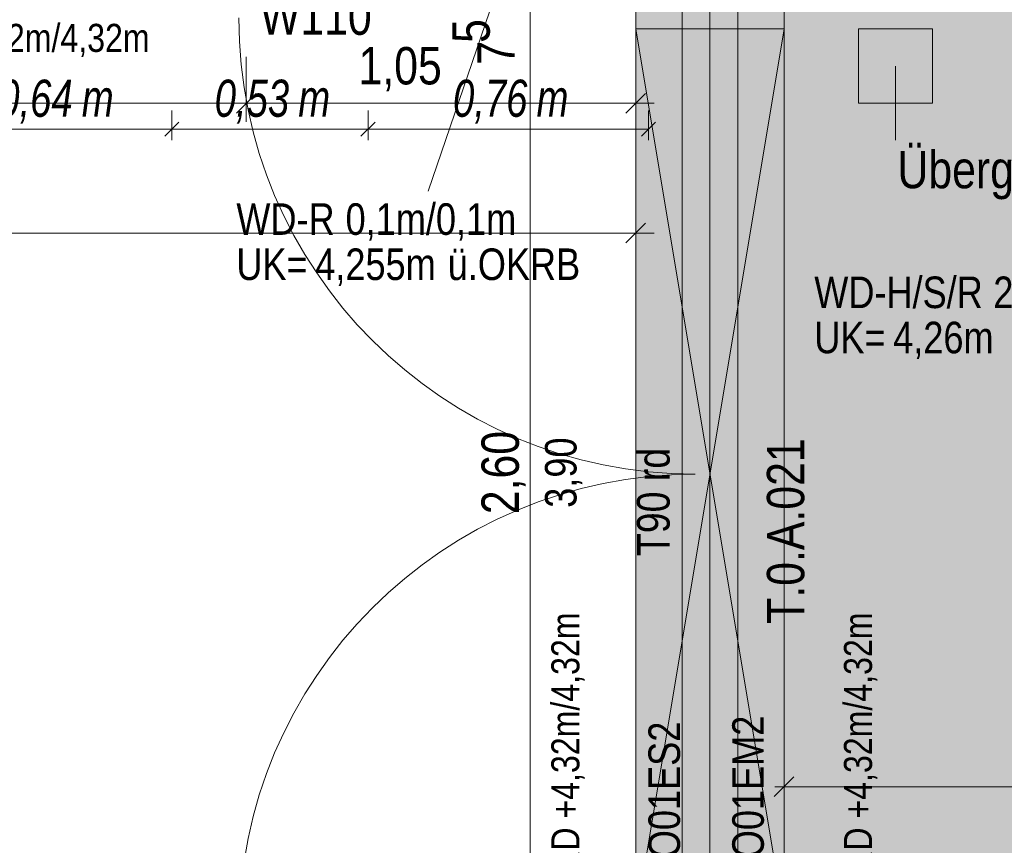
# Model space of a CAD drawing. Extents: x -620 to 300, y 62 to 1162.
# Tile 153 of 256: x 2 to 55, y 784 to 829. Entities that reach past the tile are written whole.
import ezdxf
from ezdxf.lldxf.tags import DXFTag

# ---------------------------------------------------------------- set-up
doc = ezdxf.new("R2010")
doc.units = 0
doc.layers.get('0').update_dxf_attribs({"lineweight": 13})
for name, color, linetype, lineweight, true_color in [('--Bem innen', 9, 'Continuous', 13, 0x808080), ('00_Beschriftung UZ', 3, 'Continuous', 35, 0x00ff00), ('30 -34 Innenwände- 11 Durchbruch', 4, 'Continuous', 9, 0x00ffff), ('30 -34 Innenwände- 4 Türen_Fenster', 7, 'Continuous', 15, 0x9955ff), ('30 -35 Decken- 1 Konstruktion-Träger- Stahlbeton', 7, 'Continuous', 13, 0x33aa00), ('70 -72 Beschriftung- 1 Beschriftung allgemein', 7, 'Continuous', 9, 0xff6633), ('70 -76 Bemaßung- 2 Allgemein', 9, 'Continuous', 5, 0x808080), ('E_Aussparung Bemaßung', 5, 'Continuous', 9, 0x0000ff), ('iwb_Layout BA_Markierung', 7, 'Continuous', 9, 0xbadcdc), ('iwb_Schraffur_Unterzug', 7, 'Continuous', 5, 0xffffcc)]:
    doc.layers.add(name, color=color, linetype=linetype, lineweight=lineweight, true_color=true_color)
for name, color, linetype, lineweight in [('70 -71 Achsen- 1 Gebäudeachsen', 7, 'STRICHPUNKT2-A06G94XR8I', 18), ('70 -73 Bauteildarst.- 2 verdeckt 0.15', 7, 'fein_strichliert-A06G94XS8I', 15), ('70 -75 Raumstempel- 3 Wandstempel', 7, 'Continuous', 50), ('Keine', 7, 'Continuous', 9)]:
    doc.layers.add(name, color=color, linetype=linetype, lineweight=lineweight)
doc.styles.get("Standard").update_dxf_attribs({"font": 'ARIALN.TTF'})
tags = doc.linetypes.add('fein_strichliert-A06G94XS8I', pattern=[4, 1, -2, 1]).pattern_tags.tags
tags[8:9] = [DXFTag(74, 4), DXFTag(75, 0), DXFTag(340, '0'), DXFTag(46, 0.0), DXFTag(50, 0.0), DXFTag(44, 0.0), DXFTag(45, 0.0)]
tags[6:7] = [DXFTag(74, 4), DXFTag(75, 0), DXFTag(340, '0'), DXFTag(46, 0.0), DXFTag(50, 0.0), DXFTag(44, 0.0), DXFTag(45, 0.0)]
tags[4:5] = [DXFTag(74, 4), DXFTag(75, 0), DXFTag(340, '0'), DXFTag(46, 0.0), DXFTag(50, 0.0), DXFTag(44, 0.0), DXFTag(45, 0.0)]
tags = doc.linetypes.add('STRICHPUNKT2-A06G94XR8I', pattern=[12.7, 6.35, -3.175, 0, -3.175]).pattern_tags.tags
tags[10:11] = [DXFTag(74, 4), DXFTag(75, 0), DXFTag(340, '0'), DXFTag(46, 0.0), DXFTag(50, 0.0), DXFTag(44, 0.0), DXFTag(45, 0.0)]
tags[8:9] = [DXFTag(74, 4), DXFTag(75, 0), DXFTag(340, '0'), DXFTag(46, 0.0), DXFTag(50, 0.0), DXFTag(44, 0.0), DXFTag(45, 0.0)]
tags[6:7] = [DXFTag(74, 4), DXFTag(75, 0), DXFTag(340, '0'), DXFTag(46, 0.0), DXFTag(50, 0.0), DXFTag(44, 0.0), DXFTag(45, 0.0)]
tags[4:5] = [DXFTag(74, 4), DXFTag(75, 0), DXFTag(340, '0'), DXFTag(46, 0.0), DXFTag(50, 0.0), DXFTag(44, 0.0), DXFTag(45, 0.0)]

# ---------------------------------------------------------------- blocks, each defined once
blk = doc.blocks.new('Polygon-A06G94XL8I')
at = {"color": 0, "linetype": 'ByBlock', "lineweight": -2, "ltscale": 0.13}
blk.add_solid([(41.831, 86.61), (41.664, 1083.814), (76.501, 86.518), (76.501, 1083.814)], dxfattribs=at)
blk = doc.blocks.new('Referenz-A06G94XT8I')
at = {"layer": '30 -34 Innenwände- 11 Durchbruch', "color": 0, "linetype": 'Continuous', "lineweight": -2, "ltscale": 0.13}
for p, q in [((28.42, 831.953), (24.225, 819.709)), ((35.422, 828.453), (43.422, 828.453)), ((43.422, 828.453), (35.422, 780.453)), ((43.422, 780.453), (35.422, 828.453)), ((35.422, 780.453), (35.422, 828.453)), ((35.422, 828.453), (43.422, 780.453)), ((43.422, 828.453), (35.422, 780.453)), ((43.422, 780.453), (43.422, 828.453))]:
    blk.add_line(p, q, dxfattribs=at)
at = {"layer": '30 -34 Innenwände- 11 Durchbruch', "color": 0, "lineweight": -2}
for points in [[(39.422, 804.453), (35.422, 828.453), (39.422, 828.453)], [(39.422, 804.453), (39.422, 828.453), (43.422, 828.453)], [(39.422, 780.453), (35.422, 780.453), (39.422, 804.453)], [(39.422, 780.453), (39.422, 804.453), (43.422, 780.453)]]:
    blk.add_solid(points, dxfattribs=at)
at = {"layer": '30 -34 Innenwände- 4 Türen_Fenster', "color": 0, "linetype": 'fein_strichliert-A06G94XS8I', "lineweight": -2, "ltscale": 0.13}
for p, q in [((37.92, 778.453), (37.92, 830.453)), ((40.92, 778.453), (40.92, 830.453))]:
    blk.add_line(p, q, dxfattribs=at)
for centre, major_axis in [((38.62, 829.053), (-24.6, 0)), ((38.62, 779.853), (0, 24.6))]:
    blk.add_ellipse(centre, major_axis=major_axis, ratio=1, start_param=0, end_param=1.570796, dxfattribs=at)
at = {"layer": '30 -35 Decken- 1 Konstruktion-Träger- Stahlbeton', "color": 0, "linetype": 'fein_strichliert-A06G94XS8I', "lineweight": -2, "ltscale": 0.13}
for p, q in [((35.42, 830.453), (35.42, 729.153)), ((43.42, 830.453), (43.42, 729.153))]:
    blk.add_line(p, q, dxfattribs=at)
at = {"layer": '70 -71 Achsen- 1 Gebäudeachsen', "color": 0, "linetype": 'STRICHPUNKT2-A06G94XR8I', "lineweight": -2, "ltscale": 0.13}
blk.add_line((39.42, 1084.393), (39.42, 84.953), dxfattribs=at)
at = {"layer": '70 -72 Beschriftung- 1 Beschriftung allgemein', "color": 0, "linetype": 'fein_strichliert-A06G94XS8I', "lineweight": -2, "ltscale": 0.13}
for p, q in [((47.42, 828.453), (51.42, 828.453)), ((47.42, 824.453), (47.42, 828.453)), ((51.42, 828.453), (51.42, 824.453)), ((51.42, 824.453), (47.42, 824.453))]:
    blk.add_line(p, q, dxfattribs=at)
at = {"layer": '70 -72 Beschriftung- 1 Beschriftung allgemein', "color": 0, "linetype": 'Continuous', "lineweight": -2, "ltscale": 0.13}
blk.add_line((49.42, 822.453), (49.42, 826.453), dxfattribs=at)
at = {"layer": '70 -73 Bauteildarst.- 2 verdeckt 0.15', "color": 0, "linetype": 'fein_strichliert-A06G94XS8I', "lineweight": -2, "ltscale": 0.13}
blk.add_line((39.42, 830.453), (39.42, 778.453), dxfattribs=at)
at = {"layer": '70 -76 Bemaßung- 2 Allgemein', "color": 0, "linetype": 'Continuous', "lineweight": -2, "ltscale": 0.13}
for p, q in [((29.72, 779.514), (29.72, 829.393)), ((29.72, 829.393), (29.72, 828.333)), ((14.42, 826.953), (14.42, 823.453)), ((14.42, 826.953), (14.42, 823.453)), ((35.42, 826.953), (35.42, 823.453)), ((13.89, 823.923), (14.951, 824.984)), ((14.951, 824.984), (13.89, 823.923)), ((35.951, 824.984), (34.89, 823.923)), ((13.36, 824.453), (-34.519, 824.453)), ((15.42, 824.453), (13.36, 824.453)), ((13.42, 824.453), (15.481, 824.453)), ((34.36, 824.453), (15.481, 824.453)), ((36.42, 824.453), (34.36, 824.453)), ((35.42, 819.953), (35.42, 816.453)), ((35.951, 817.984), (34.89, 816.923)), ((34.36, 817.453), (-44.519, 817.453)), ((36.42, 817.453), (34.36, 817.453)), ((43.42, 785.607), (43.42, 788.607)), ((42.89, 787.076), (43.951, 788.137)), ((42.92, 787.607), (44.481, 787.607)), ((76.501, 787.607), (44.481, 787.607))]:
    blk.add_line(p, q, dxfattribs=at)
at = {"layer": '--Bem innen', "color": 0, "linetype": 'Continuous', "lineweight": -2, "ltscale": 0.13, "insert": (30.527, 802.643), "char_height": 1.7, "attachment_point": 1, "rotation": 90}
blk.add_mtext('{\\fArial Narrow;3,90}', dxfattribs=at)
at = {"layer": '00_Beschriftung UZ', "color": 0, "linetype": 'ByBlock', "lineweight": -2, "ltscale": 0.13, "insert": (-7.756, 828.729), "char_height": 1.51033, "attachment_point": 1}
blk.add_mtext('{\\fArial Narrow;UK RD +4,32m/4,32m}', dxfattribs=at)
at = {"layer": '00_Beschriftung UZ', "color": 0, "linetype": 'ByBlock', "lineweight": -2, "ltscale": 0.13, "char_height": 1.51033, "attachment_point": 1, "rotation": 90}
for insert in [(30.87, 780.028), (46.645, 780.028)]:
    blk.add_mtext('{\\fArial Narrow;UK RD +4,32m/4,32m}', dxfattribs=dict(at, insert=insert))
at = {"layer": '30 -34 Innenwände- 11 Durchbruch', "color": 0, "linetype": 'Continuous', "lineweight": -2, "ltscale": 0.13, "char_height": 1.7, "attachment_point": 1}
for s, insert in [('{\\fArial Narrow;WD-R}', (13.89, 819.056)), ('{\\fArial Narrow;0,1m/0,1m}', (19.778, 819.056)), ('{\\fArial Narrow;UK=}', (13.89, 816.621)), ('{\\fArial Narrow;4,255m}', (18.143, 816.621)), ('{\\fArial Narrow;ü.OKRB}', (25.282, 816.621)), ('{\\fArial Narrow;WD-H/S/R}', (45.045, 815.107)), ('{\\fArial Narrow;2,40m/0,27m}', (54.695, 815.107)), ('{\\fArial Narrow;UK=}', (45.045, 812.671)), ('{\\fArial Narrow;4,26m}', (49.298, 812.671))]:
    blk.add_mtext(s, dxfattribs=dict(at, insert=insert))
at = {"layer": '70 -72 Beschriftung- 1 Beschriftung allgemein', "color": 0, "linetype": 'Continuous', "lineweight": -2, "ltscale": 0.13, "insert": (49.529, 821.881), "char_height": 2.01377, "attachment_point": 1}
blk.add_mtext('{\\fArial Narrow;Übergabepunkt TGA}', dxfattribs=at)
at = {"layer": '70 -72 Beschriftung- 1 Beschriftung allgemein', "color": 0, "linetype": 'Continuous', "lineweight": -2, "ltscale": 0.13, "char_height": 1.7, "attachment_point": 1, "rotation": 90}
for s, insert in [('{\\fArial Narrow;BO01EM2}', (40.624, 782.453)), ('{\\fArial Narrow;BO01ES2}', (36.106, 782.453))]:
    blk.add_mtext(s, dxfattribs=dict(at, insert=insert))
at = {"layer": '70 -75 Raumstempel- 3 Wandstempel', "color": 0, "linetype": 'Continuous', "lineweight": -2, "ltscale": 0.13, "insert": (15.163, 830.153), "char_height": 2.01377, "attachment_point": 1}
blk.add_mtext('{\\fArial Narrow;W110}', dxfattribs=at)
at = {"layer": '70 -76 Bemaßung- 2 Allgemein', "color": 0, "linetype": 'Continuous', "lineweight": -2, "ltscale": 0.13, "char_height": 2.01377, "attachment_point": 1, "rotation": 90}
for s, insert in [('{\\fArial Narrow;5}', (25.536, 827.701)), ('{\\fArial Narrow;7}', (26.878, 826.523)), ('{\\fArial Narrow;2,60}', (27.105, 802.295))]:
    blk.add_mtext(s, dxfattribs=dict(at, insert=insert))
at = {"layer": '70 -76 Bemaßung- 2 Allgemein', "color": 0, "linetype": 'Continuous', "lineweight": -2, "ltscale": 0.13, "insert": (20.474, 827.479), "char_height": 2.01377, "attachment_point": 1}
blk.add_mtext('{\\fArial Narrow;1,05}', dxfattribs=at)
at = {"layer": '70 -76 Bemaßung- 2 Allgemein', "color": 0, "linetype": 'ByBlock', "lineweight": -2, "ltscale": 0.13, "insert": (38.225, 765.544), "char_height": 1.51033, "attachment_point": 1, "rotation": 90}
blk.add_mtext('{\\fArial Narrow;UK UZ +3,90m/3,90m}', dxfattribs=at)
at = {"layer": 'Keine', "color": 0, "linetype": 'Continuous', "lineweight": -2, "ltscale": 0.13, "attachment_point": 1, "rotation": 90}
for s, insert, char_height in [('{\\fArial Narrow;T.0.A.021}', (42.491, 796.385), 2.01377), ('{\\fArial Narrow;T90 rd}', (35.487, 800.04), 1.76205)]:
    blk.add_mtext(s, dxfattribs=dict(at, insert=insert, char_height=char_height))
blk = doc.blocks.new('Referenz-A06G94XV8I')
at = {"layer": 'iwb_Schraffur_Unterzug', "linetype": 'Continuous', "ltscale": 0.13}
blk.add_solid([(35.421, 729.017), (35.421, 830.453), (43.421, 729.017), (43.421, 830.453)], dxfattribs=at)
blk = doc.blocks.new('Maß-A06G954P8I')
at = {"color": 0, "linetype": 'ByBlock', "lineweight": -2, "ltscale": 0.13}
for p, q in [((20.989, 822.453), (20.989, 824.053)), ((36.104, 822.453), (36.104, 824.053)), ((20.608, 822.672), (21.371, 823.435)), ((35.722, 822.672), (36.486, 823.435)), ((36.104, 823.053), (20.989, 823.053))]:
    blk.add_line(p, q, dxfattribs=at)
at = {"color": 0, "linetype": 'ByBlock', "lineweight": -2, "ltscale": 0.13, "char_height": 2, "attachment_point": 1}
for s, insert in [('{\\W0.9;\\fArial Narrow|b0|i1;0,76 }', (25.569, 825.72)), ('{\\W0.9;\\fArial Narrow|b0|i1;m}', (30.073, 825.72))]:
    blk.add_mtext(s, dxfattribs=dict(at, insert=insert))
blk = doc.blocks.new('Maß-A06G954R8I')
at = {"color": 0, "linetype": 'ByBlock', "lineweight": -2, "ltscale": 0.13}
for p, q in [((10.413, 822.453), (10.413, 824.053)), ((20.989, 822.453), (20.989, 824.053)), ((10.031, 822.672), (10.795, 823.435)), ((20.608, 822.672), (21.371, 823.435)), ((20.989, 823.053), (10.413, 823.053))]:
    blk.add_line(p, q, dxfattribs=at)
at = {"color": 0, "linetype": 'ByBlock', "lineweight": -2, "ltscale": 0.13, "char_height": 2, "attachment_point": 1}
for s, insert in [('{\\W0.9;\\fArial Narrow|b0|i1;0,53 }', (12.723, 825.72)), ('{\\W0.9;\\fArial Narrow|b0|i1;m}', (17.228, 825.72))]:
    blk.add_mtext(s, dxfattribs=dict(at, insert=insert))
blk = doc.blocks.new('Maß-A06G954T8I')
at = {"color": 0, "linetype": 'ByBlock', "lineweight": -2, "ltscale": 0.13}
for p, q in [((-2.349, 822.453), (-2.349, 824.053)), ((10.413, 822.453), (10.413, 824.053)), ((-2.731, 822.672), (-1.967, 823.435)), ((10.031, 822.672), (10.795, 823.435)), ((10.413, 823.053), (-2.349, 823.053))]:
    blk.add_line(p, q, dxfattribs=at)
at = {"color": 0, "linetype": 'ByBlock', "lineweight": -2, "ltscale": 0.13, "char_height": 2, "attachment_point": 1}
for s, insert in [('{\\W0.9;\\fArial Narrow|b0|i1;0,64 }', (1.054, 825.72)), ('{\\W0.9;\\fArial Narrow|b0|i1;m}', (5.559, 825.72))]:
    blk.add_mtext(s, dxfattribs=dict(at, insert=insert))

msp = doc.modelspace()

# ---------------------------------------------------------------- block references
at = {"color": 8, "lineweight": 13, "ltscale": 0.13, "true_color": 0x808080}
msp.add_blockref('Referenz-A06G94XT8I', (0, 0), dxfattribs=at)
at = {"color": 8, "lineweight": 25, "ltscale": 0.25, "true_color": 0x808080}
msp.add_blockref('Referenz-A06G94XV8I', (0, 0), dxfattribs=at)
at = {"layer": 'E_Aussparung Bemaßung', "ltscale": 0.13}
for name in ['Maß-A06G954T8I', 'Maß-A06G954R8I', 'Maß-A06G954P8I']:
    msp.add_blockref(name, (0, 0), dxfattribs=at)
at = {"layer": 'iwb_Layout BA_Markierung', "ltscale": 0.13}
msp.add_blockref('Polygon-A06G94XL8I', (0, 0), dxfattribs=at)

doc.saveas('drawing.dxf')
